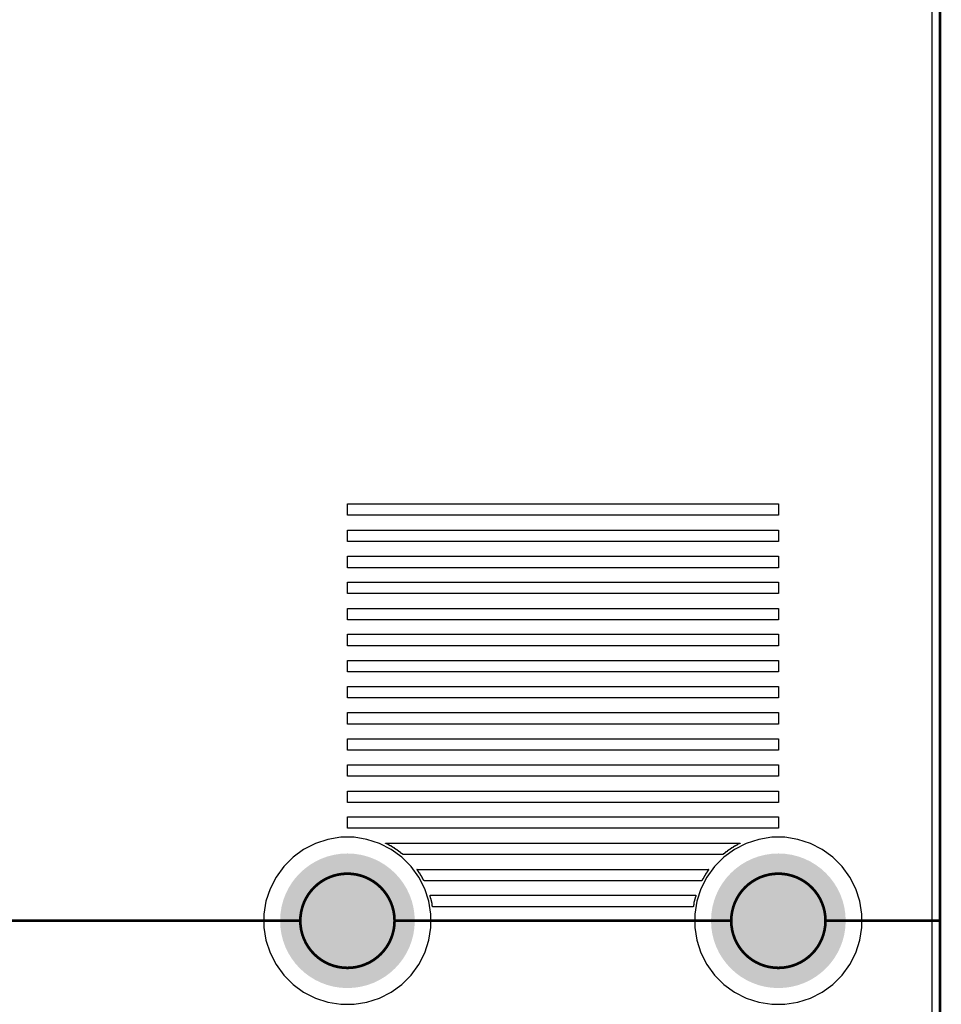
# Model space of a CAD drawing. Header units: inches. Extents: x 0 to 140, y 0 to 140.
# Tile 41 of 42: x 106 to 140, y 67 to 103. Entities that reach past the tile are written whole.
import ezdxf

# ---------------------------------------------------------------- set-up
doc = ezdxf.new("R2010")
doc.units = ezdxf.units.IN
for name, color, linetype in [('Board', 56, 'Continuous'), ('BOTTOM', 5, 'Continuous'), ('Bottom Solder', 6, 'Continuous'), ('Pad Holes', 156, 'Continuous'), ('TOP', 1, 'Continuous'), ('Top Solder', 216, 'Continuous')]:
    doc.layers.add(name, color=color, linetype=linetype)

msp = doc.modelspace()

# ---------------------------------------------------------------- hatches: boundary and pattern name
at = {"layer": 'BOTTOM'}
h = msp.add_hatch(color=5, dxfattribs=at)
edge = h.paths.add_edge_path()
edge.add_arc((118, 70), 1.5, 0, 360)
h = msp.add_hatch(color=5, dxfattribs=at)
edge = h.paths.add_edge_path()
edge.add_arc((134, 70), 1.5, 0, 360)
at = {"layer": 'Bottom Solder'}
h = msp.add_hatch(color=6, dxfattribs=at)
edge = h.paths.add_edge_path()
edge.add_arc((118, 70), 2.5, 0, 360)
h = msp.add_hatch(color=6, dxfattribs=at)
edge = h.paths.add_edge_path()
edge.add_arc((134, 70), 2.5, 0, 360)
at = {"layer": 'Pad Holes'}
h = msp.add_hatch(color=7, dxfattribs=at)
edge = h.paths.add_edge_path()
edge.add_arc((118, 70), 1.75, 0, 360)
h = msp.add_hatch(color=7, dxfattribs=at)
edge = h.paths.add_edge_path()
edge.add_arc((134, 70), 1.75, 0, 360)
at = {"layer": 'TOP'}
h = msp.add_hatch(color=1, dxfattribs=at)
edge = h.paths.add_edge_path()
edge.add_arc((118, 70), 1.5, 0, 360)
h = msp.add_hatch(color=1, dxfattribs=at)
edge = h.paths.add_edge_path()
edge.add_arc((134, 70), 1.5, 0, 360)
at = {"layer": 'Top Solder'}
h = msp.add_hatch(color=216, dxfattribs=at)
edge = h.paths.add_edge_path()
edge.add_arc((118, 70), 2.5, 0, 360)
h = msp.add_hatch(color=216, dxfattribs=at)
edge = h.paths.add_edge_path()
edge.add_arc((134, 70), 2.5, 0, 360)

# ---------------------------------------------------------------- linework, layer by layer
at = {"layer": 'Board', "const_width": 0.1}
for points in [[(140, 6), (140, 134)], [(103.75, 70), (116.25, 70)], [(103.75, 70), (116.25, 70)], [(119.75, 70), (132.25, 70)], [(119.75, 70), (132.25, 70)], [(135.75, 70), (140, 70)], [(135.75, 70), (140, 70)]]:
    msp.add_lwpolyline(points, dxfattribs=at)
at = {"layer": 'Board'}
for points, const_width in [([(119.75, 70, 1), (116.25, 70, 1)], 0.1), ([(119.75, 70, 1), (116.25, 70, 1)], 0.1), ([(119.75, 70, 1), (116.25, 70, 1)], 0.1), ([(119.75, 70, 1), (116.25, 70, 1)], 0.1), ([(135.75, 70, 1), (132.25, 70, 1)], 0.1), ([(135.75, 70, 1), (132.25, 70, 1)], 0.1), ([(135.75, 70, 1), (132.25, 70, 1)], 0.1), ([(135.75, 70, 1), (132.25, 70, 1)], 0.1), ([(116.225, 70, 1), (116.275, 70, 1)], 0.05), ([(116.225, 70, 1), (116.275, 70, 1)], 0.05), ([(116.225, 70, 1), (116.275, 70, 1)], 0.05), ([(116.225, 70, 1), (116.275, 70, 1)], 0.05), ([(116.225, 70, 1), (116.275, 70, 1)], 0.05), ([(116.225, 70, 1), (116.275, 70, 1)], 0.05), ([(119.725, 70, 1), (119.775, 70, 1)], 0.05), ([(119.725, 70, 1), (119.775, 70, 1)], 0.05), ([(119.725, 70, 1), (119.775, 70, 1)], 0.05), ([(119.725, 70, 1), (119.775, 70, 1)], 0.05), ([(119.725, 70, 1), (119.775, 70, 1)], 0.05), ([(119.725, 70, 1), (119.775, 70, 1)], 0.05), ([(132.225, 70, 1), (132.275, 70, 1)], 0.05), ([(132.225, 70, 1), (132.275, 70, 1)], 0.05), ([(132.225, 70, 1), (132.275, 70, 1)], 0.05), ([(132.225, 70, 1), (132.275, 70, 1)], 0.05), ([(132.225, 70, 1), (132.275, 70, 1)], 0.05), ([(132.225, 70, 1), (132.275, 70, 1)], 0.05), ([(135.725, 70, 1), (135.775, 70, 1)], 0.05), ([(135.725, 70, 1), (135.775, 70, 1)], 0.05), ([(135.725, 70, 1), (135.775, 70, 1)], 0.05), ([(135.725, 70, 1), (135.775, 70, 1)], 0.05), ([(135.725, 70, 1), (135.775, 70, 1)], 0.05), ([(135.725, 70, 1), (135.775, 70, 1)], 0.05), ([(139.975, 70, 1), (140.025, 70, 1)], 0.05), ([(139.975, 70, 1), (140.025, 70, 1)], 0.05)]:
    msp.add_lwpolyline(points, format="xyb", close=True, dxfattribs=dict(at, const_width=const_width))
at = {"layer": 'BOTTOM'}
for p, q in [((139.694, 134), (139.694, 6)), ((116.81, 72.873), (116.375, 72.651)), ((117.274, 73.023), (116.81, 72.873)), ((117.756, 73.1), (117.274, 73.023)), ((118.244, 73.1), (117.756, 73.1)), ((118.726, 73.023), (118.244, 73.1)), ((119.19, 72.873), (118.726, 73.023)), ((119.625, 72.651), (119.19, 72.873)), ((132.81, 72.873), (132.375, 72.651)), ((133.274, 73.023), (132.81, 72.873)), ((133.756, 73.1), (133.274, 73.023)), ((134.244, 73.1), (133.756, 73.1)), ((134.726, 73.023), (134.244, 73.1)), ((135.19, 72.873), (134.726, 73.023)), ((135.625, 72.651), (135.19, 72.873)), ((116.375, 72.651), (115.98, 72.364)), ((120.02, 72.364), (119.625, 72.651)), ((132.375, 72.651), (131.981, 72.364)), ((136.02, 72.364), (135.625, 72.651)), ((115.98, 72.364), (115.635, 72.019)), ((120.365, 72.019), (120.02, 72.364)), ((131.981, 72.364), (131.635, 72.019)), ((136.365, 72.019), (136.02, 72.364)), ((115.635, 72.019), (115.349, 71.624)), ((120.651, 71.624), (120.365, 72.019)), ((131.635, 72.019), (131.349, 71.624)), ((136.651, 71.624), (136.365, 72.019)), ((115.349, 71.624), (115.127, 71.19)), ((120.873, 71.19), (120.651, 71.624)), ((131.349, 71.624), (131.127, 71.19)), ((136.873, 71.19), (136.651, 71.624)), ((115.127, 71.19), (114.976, 70.726)), ((121.024, 70.726), (120.873, 71.19)), ((131.127, 71.19), (130.976, 70.726)), ((137.024, 70.726), (136.873, 71.19)), ((114.976, 70.726), (114.9, 70.244)), ((121.1, 70.244), (121.024, 70.726)), ((130.976, 70.726), (130.9, 70.244)), ((137.1, 70.244), (137.024, 70.726)), ((114.9, 70.244), (114.9, 69.756)), ((121.1, 69.756), (121.1, 70.244)), ((130.9, 70.244), (130.9, 69.756)), ((137.1, 69.756), (137.1, 70.244)), ((114.9, 69.756), (114.976, 69.274)), ((121.024, 69.274), (121.1, 69.756)), ((130.9, 69.756), (130.976, 69.274)), ((137.024, 69.274), (137.1, 69.756)), ((114.976, 69.274), (115.127, 68.81)), ((120.873, 68.81), (121.024, 69.274)), ((130.976, 69.274), (131.127, 68.81)), ((136.873, 68.81), (137.024, 69.274)), ((115.127, 68.81), (115.349, 68.375)), ((120.651, 68.375), (120.873, 68.81)), ((131.127, 68.81), (131.349, 68.375)), ((136.651, 68.375), (136.873, 68.81)), ((115.349, 68.375), (115.635, 67.98)), ((120.365, 67.98), (120.651, 68.375)), ((131.349, 68.375), (131.635, 67.98)), ((136.365, 67.98), (136.651, 68.375)), ((115.635, 67.98), (115.98, 67.635)), ((120.02, 67.635), (120.365, 67.98)), ((131.635, 67.98), (131.981, 67.635)), ((136.02, 67.635), (136.365, 67.98)), ((115.98, 67.635), (116.375, 67.348)), ((116.375, 67.348), (116.81, 67.127)), ((119.19, 67.127), (119.625, 67.348)), ((119.625, 67.348), (120.02, 67.635)), ((131.981, 67.635), (132.375, 67.348)), ((132.375, 67.348), (132.81, 67.127)), ((135.19, 67.127), (135.625, 67.348)), ((135.625, 67.348), (136.02, 67.635)), ((116.81, 67.127), (117.274, 66.976)), ((117.274, 66.976), (117.756, 66.9)), ((118.244, 66.9), (118.726, 66.976)), ((118.726, 66.976), (119.19, 67.127)), ((132.81, 67.127), (133.274, 66.976)), ((133.274, 66.976), (133.756, 66.9)), ((134.244, 66.9), (134.726, 66.976)), ((134.726, 66.976), (135.19, 67.127)), ((117.756, 66.9), (118.244, 66.9)), ((133.756, 66.9), (134.244, 66.9))]:
    msp.add_line(p, q, dxfattribs=at)
at = {"layer": 'Bottom Solder'}
for p, q in [((117.998, 85.065), (117.998, 85.488)), ((117.998, 85.488), (134.01, 85.488)), ((134.01, 85.488), (134.01, 85.065)), ((133.587, 85.065), (117.998, 85.065)), ((133.597, 85.065), (133.587, 85.065)), ((134.01, 85.065), (133.597, 85.065)), ((117.998, 84.091), (117.998, 84.514)), ((117.998, 84.514), (134.01, 84.514)), ((134.01, 84.514), (134.01, 84.091)), ((126.973, 84.091), (117.998, 84.091)), ((126.983, 84.091), (126.973, 84.091)), ((134.01, 84.091), (126.983, 84.091)), ((117.998, 83.117), (117.998, 83.541)), ((117.998, 83.541), (134.01, 83.541)), ((134.01, 83.541), (134.01, 83.117)), ((132.613, 83.117), (117.998, 83.117)), ((132.624, 83.117), (132.613, 83.117)), ((134.01, 83.117), (132.624, 83.117)), ((117.998, 82.154), (117.998, 82.578)), ((117.998, 82.578), (125.724, 82.578)), ((125.724, 82.578), (125.734, 82.578)), ((125.734, 82.578), (134.01, 82.578)), ((134.01, 82.578), (134.01, 82.154)), ((134.01, 82.154), (117.998, 82.154)), ((117.998, 81.181), (117.998, 81.604)), ((117.998, 81.604), (126.772, 81.604)), ((126.772, 81.604), (126.782, 81.604)), ((126.782, 81.604), (134.01, 81.604)), ((134.01, 81.604), (134.01, 81.181)), ((134.01, 81.181), (117.998, 81.181)), ((117.998, 80.218), (117.998, 80.641)), ((117.998, 80.641), (129.502, 80.641)), ((129.502, 80.641), (129.512, 80.641)), ((129.512, 80.641), (134.01, 80.641)), ((134.01, 80.641), (134.01, 80.218)), ((134.01, 80.218), (117.998, 80.218)), ((117.998, 79.244), (117.998, 79.667)), ((117.998, 79.667), (134.01, 79.667)), ((134.01, 79.667), (134.01, 79.244)), ((133.693, 79.244), (117.998, 79.244)), ((133.703, 79.244), (133.693, 79.244)), ((134.01, 79.244), (133.703, 79.244)), ((117.998, 78.281), (117.998, 78.704)), ((117.998, 78.704), (134.01, 78.704)), ((134.01, 78.704), (134.01, 78.281)), ((129.375, 78.281), (117.998, 78.281)), ((129.385, 78.281), (129.375, 78.281)), ((134.01, 78.281), (129.385, 78.281)), ((117.998, 77.307), (117.998, 77.731)), ((117.998, 77.731), (134.01, 77.731)), ((134.01, 77.731), (134.01, 77.307)), ((123.554, 77.307), (117.998, 77.307)), ((123.565, 77.307), (123.554, 77.307)), ((134.01, 77.307), (123.565, 77.307)), ((117.998, 76.334), (117.998, 76.757)), ((117.998, 76.757), (128.92, 76.757)), ((128.92, 76.757), (128.93, 76.757)), ((128.93, 76.757), (134.01, 76.757)), ((134.01, 76.757), (134.01, 76.334)), ((134.01, 76.334), (117.998, 76.334)), ((117.998, 75.371), (117.998, 75.794)), ((117.998, 75.794), (134.01, 75.794)), ((134.01, 75.794), (134.01, 75.371)), ((120.157, 75.371), (117.998, 75.371)), ((120.168, 75.371), (120.157, 75.371)), ((134.01, 75.371), (120.168, 75.371)), ((117.998, 74.397), (117.998, 74.82)), ((117.998, 74.82), (133.164, 74.82)), ((133.164, 74.82), (133.174, 74.82)), ((133.174, 74.82), (134.01, 74.82)), ((134.01, 74.82), (134.01, 74.397)), ((134.01, 74.397), (117.998, 74.397)), ((117.998, 73.434), (117.998, 73.857)), ((117.998, 73.857), (131.312, 73.857)), ((131.312, 73.857), (131.322, 73.857)), ((131.322, 73.857), (134.01, 73.857)), ((134.01, 73.857), (134.01, 73.434)), ((134.01, 73.434), (117.998, 73.434)), ((119.416, 72.873), (119.416, 72.884)), ((119.416, 72.884), (132.581, 72.884)), ((119.438, 72.873), (119.416, 72.873)), ((119.438, 72.863), (119.438, 72.873)), ((119.459, 72.863), (119.438, 72.863)), ((119.459, 72.852), (119.459, 72.863)), ((119.48, 72.852), (119.459, 72.852)), ((119.48, 72.841), (119.48, 72.852)), ((119.501, 72.841), (119.48, 72.841)), ((119.501, 72.831), (119.501, 72.841)), ((119.522, 72.831), (119.501, 72.831)), ((119.522, 72.82), (119.522, 72.831)), ((119.543, 72.82), (119.522, 72.82)), ((119.543, 72.81), (119.543, 72.82)), ((119.565, 72.81), (119.543, 72.81)), ((119.565, 72.799), (119.565, 72.81)), ((119.575, 72.799), (119.565, 72.799)), ((119.575, 72.789), (119.575, 72.799)), ((119.596, 72.789), (119.575, 72.789)), ((119.596, 72.778), (119.596, 72.789)), ((132.423, 72.789), (132.402, 72.789)), ((132.402, 72.789), (132.402, 72.778)), ((132.444, 72.799), (132.423, 72.799)), ((132.423, 72.799), (132.423, 72.789)), ((132.465, 72.81), (132.444, 72.81)), ((132.444, 72.81), (132.444, 72.799)), ((132.476, 72.82), (132.465, 72.82)), ((132.465, 72.82), (132.465, 72.81)), ((132.497, 72.831), (132.476, 72.831)), ((132.476, 72.831), (132.476, 72.82)), ((132.518, 72.841), (132.497, 72.841)), ((132.497, 72.841), (132.497, 72.831)), ((132.539, 72.852), (132.518, 72.852)), ((132.518, 72.852), (132.518, 72.841)), ((132.56, 72.863), (132.539, 72.863)), ((132.539, 72.863), (132.539, 72.852)), ((132.581, 72.873), (132.56, 72.873)), ((132.56, 72.873), (132.56, 72.863)), ((132.581, 72.884), (132.581, 72.873)), ((119.618, 72.778), (119.596, 72.778)), ((119.618, 72.767), (119.618, 72.778)), ((119.639, 72.767), (119.618, 72.767)), ((119.639, 72.757), (119.639, 72.767)), ((119.649, 72.757), (119.639, 72.757)), ((119.649, 72.746), (119.649, 72.757)), ((119.67, 72.746), (119.649, 72.746)), ((119.67, 72.736), (119.67, 72.746)), ((119.692, 72.736), (119.67, 72.736)), ((119.692, 72.725), (119.692, 72.736)), ((119.702, 72.725), (119.692, 72.725)), ((119.702, 72.715), (119.702, 72.725)), ((119.723, 72.715), (119.702, 72.715)), ((119.723, 72.704), (119.723, 72.715)), ((119.734, 72.704), (119.723, 72.704)), ((119.734, 72.693), (119.734, 72.704)), ((119.755, 72.693), (119.734, 72.693)), ((119.755, 72.683), (119.755, 72.693)), ((119.766, 72.683), (119.755, 72.683)), ((119.766, 72.672), (119.766, 72.683)), ((119.787, 72.672), (119.766, 72.672)), ((119.787, 72.662), (119.787, 72.672)), ((119.797, 72.662), (119.787, 72.662)), ((119.797, 72.651), (119.797, 72.662)), ((119.819, 72.651), (119.797, 72.651)), ((119.819, 72.64), (119.819, 72.651)), ((119.829, 72.64), (119.819, 72.64)), ((119.829, 72.63), (119.829, 72.64)), ((119.85, 72.63), (119.829, 72.63)), ((119.85, 72.619), (119.85, 72.63)), ((119.861, 72.619), (119.85, 72.619)), ((119.861, 72.609), (119.861, 72.619)), ((119.872, 72.609), (119.861, 72.609)), ((119.872, 72.598), (119.872, 72.609)), ((119.893, 72.598), (119.872, 72.598)), ((119.893, 72.588), (119.893, 72.598)), ((119.903, 72.588), (119.893, 72.588)), ((119.903, 72.577), (119.903, 72.588)), ((119.924, 72.577), (119.903, 72.577)), ((119.924, 72.566), (119.924, 72.577)), ((119.935, 72.566), (119.924, 72.566)), ((119.935, 72.556), (119.935, 72.566)), ((119.946, 72.556), (119.935, 72.556)), ((119.946, 72.545), (119.946, 72.556)), ((119.956, 72.545), (119.946, 72.545)), ((119.956, 72.535), (119.956, 72.545)), ((119.977, 72.535), (119.956, 72.535)), ((119.977, 72.524), (119.977, 72.535)), ((119.988, 72.524), (119.977, 72.524)), ((119.988, 72.513), (119.988, 72.524)), ((119.999, 72.513), (119.988, 72.513)), ((119.999, 72.503), (119.999, 72.513)), ((120.02, 72.503), (119.999, 72.503)), ((120.02, 72.492), (120.02, 72.503)), ((120.03, 72.492), (120.02, 72.492)), ((120.03, 72.482), (120.03, 72.492)), ((120.041, 72.482), (120.03, 72.482)), ((120.041, 72.471), (120.041, 72.482)), ((120.051, 72.471), (120.041, 72.471)), ((120.051, 72.461), (120.051, 72.471)), ((131.947, 72.461), (120.051, 72.461)), ((131.957, 72.471), (131.947, 72.471)), ((131.947, 72.471), (131.947, 72.461)), ((131.978, 72.482), (131.957, 72.482)), ((131.957, 72.482), (131.957, 72.471)), ((131.989, 72.492), (131.978, 72.492)), ((131.978, 72.492), (131.978, 72.482)), ((131.999, 72.503), (131.989, 72.503)), ((131.989, 72.503), (131.989, 72.492)), ((132.01, 72.513), (131.999, 72.513)), ((131.999, 72.513), (131.999, 72.503)), ((132.031, 72.524), (132.01, 72.524)), ((132.01, 72.524), (132.01, 72.513)), ((132.042, 72.535), (132.031, 72.535)), ((132.031, 72.535), (132.031, 72.524)), ((132.052, 72.545), (132.042, 72.545)), ((132.042, 72.545), (132.042, 72.535)), ((132.063, 72.556), (132.052, 72.556)), ((132.052, 72.556), (132.052, 72.545)), ((132.084, 72.566), (132.063, 72.566)), ((132.063, 72.566), (132.063, 72.556)), ((132.084, 72.577), (132.084, 72.566)), ((132.095, 72.577), (132.084, 72.577)), ((132.105, 72.588), (132.095, 72.588)), ((132.095, 72.588), (132.095, 72.577)), ((132.126, 72.598), (132.105, 72.598)), ((132.105, 72.598), (132.105, 72.588)), ((132.137, 72.609), (132.126, 72.609)), ((132.126, 72.609), (132.126, 72.598)), ((132.158, 72.619), (132.137, 72.619)), ((132.137, 72.619), (132.137, 72.609)), ((132.169, 72.63), (132.158, 72.63)), ((132.158, 72.63), (132.158, 72.619)), ((132.19, 72.64), (132.169, 72.64)), ((132.169, 72.64), (132.169, 72.63)), ((132.2, 72.651), (132.19, 72.651)), ((132.19, 72.651), (132.19, 72.64)), ((132.211, 72.662), (132.2, 72.662)), ((132.2, 72.662), (132.2, 72.651)), ((132.232, 72.672), (132.211, 72.672)), ((132.211, 72.672), (132.211, 72.662)), ((132.253, 72.683), (132.232, 72.683)), ((132.232, 72.683), (132.232, 72.672)), ((132.264, 72.693), (132.253, 72.693)), ((132.253, 72.693), (132.253, 72.683)), ((132.285, 72.704), (132.264, 72.704)), ((132.264, 72.704), (132.264, 72.693)), ((132.296, 72.715), (132.285, 72.715)), ((132.285, 72.715), (132.285, 72.704)), ((132.317, 72.725), (132.296, 72.725)), ((132.296, 72.725), (132.296, 72.715)), ((132.327, 72.736), (132.317, 72.736)), ((132.317, 72.736), (132.317, 72.725)), ((132.349, 72.746), (132.327, 72.746)), ((132.327, 72.746), (132.327, 72.736)), ((132.37, 72.757), (132.349, 72.757)), ((132.349, 72.757), (132.349, 72.746)), ((132.38, 72.767), (132.37, 72.767)), ((132.37, 72.767), (132.37, 72.757)), ((132.402, 72.778), (132.38, 72.778)), ((132.38, 72.778), (132.38, 72.767)), ((120.581, 71.9), (120.581, 71.91)), ((120.581, 71.91), (131.417, 71.91)), ((120.591, 71.9), (120.581, 71.9)), ((120.591, 71.889), (120.591, 71.9)), ((120.602, 71.889), (120.591, 71.889)), ((120.602, 71.868), (120.602, 71.889)), ((120.612, 71.868), (120.602, 71.868)), ((120.612, 71.857), (120.612, 71.868)), ((120.623, 71.857), (120.612, 71.857)), ((120.623, 71.836), (120.623, 71.857)), ((120.633, 71.836), (120.623, 71.836)), ((120.633, 71.826), (120.633, 71.836)), ((120.644, 71.826), (120.633, 71.826)), ((120.644, 71.815), (120.644, 71.826)), ((120.655, 71.815), (120.644, 71.815)), ((120.655, 71.794), (120.655, 71.815)), ((120.665, 71.794), (120.655, 71.794)), ((120.665, 71.783), (120.665, 71.794)), ((120.676, 71.783), (120.665, 71.783)), ((120.676, 71.762), (120.676, 71.783)), ((120.686, 71.762), (120.676, 71.762)), ((120.686, 71.751), (120.686, 71.762)), ((120.697, 71.751), (120.686, 71.751)), ((120.697, 71.73), (120.697, 71.751)), ((120.708, 71.73), (120.697, 71.73)), ((120.708, 71.709), (120.708, 71.73)), ((120.718, 71.709), (120.708, 71.709)), ((120.718, 71.699), (120.718, 71.709)), ((120.729, 71.699), (120.718, 71.699)), ((120.729, 71.677), (120.729, 71.699)), ((131.29, 71.709), (131.28, 71.709)), ((131.28, 71.709), (131.28, 71.688)), ((131.301, 71.72), (131.29, 71.72)), ((131.29, 71.72), (131.29, 71.709)), ((131.312, 71.741), (131.301, 71.741)), ((131.301, 71.741), (131.301, 71.72)), ((131.322, 71.762), (131.312, 71.762)), ((131.312, 71.762), (131.312, 71.741)), ((131.333, 71.773), (131.322, 71.773)), ((131.322, 71.773), (131.322, 71.762)), ((131.343, 71.794), (131.333, 71.794)), ((131.333, 71.794), (131.333, 71.773)), ((131.354, 71.804), (131.343, 71.804)), ((131.343, 71.804), (131.343, 71.794)), ((131.364, 71.826), (131.354, 71.826)), ((131.354, 71.826), (131.354, 71.804)), ((131.375, 71.836), (131.364, 71.836)), ((131.364, 71.836), (131.364, 71.826)), ((131.386, 71.847), (131.375, 71.847)), ((131.375, 71.847), (131.375, 71.836)), ((131.396, 71.868), (131.386, 71.868)), ((131.386, 71.868), (131.386, 71.847)), ((131.407, 71.878), (131.396, 71.878)), ((131.396, 71.878), (131.396, 71.868)), ((131.417, 71.9), (131.407, 71.9)), ((131.407, 71.9), (131.407, 71.878)), ((131.417, 71.91), (131.417, 71.9)), ((120.739, 71.677), (120.729, 71.677)), ((120.739, 71.667), (120.739, 71.677)), ((120.75, 71.667), (120.739, 71.667)), ((120.75, 71.646), (120.75, 71.667)), ((120.76, 71.646), (120.75, 71.646)), ((120.76, 71.624), (120.76, 71.646)), ((120.771, 71.624), (120.76, 71.624)), ((120.771, 71.603), (120.771, 71.624)), ((120.782, 71.603), (120.771, 71.603)), ((120.782, 71.593), (120.782, 71.603)), ((120.792, 71.593), (120.782, 71.593)), ((120.792, 71.572), (120.792, 71.593)), ((120.803, 71.572), (120.792, 71.572)), ((120.803, 71.55), (120.803, 71.572)), ((120.813, 71.55), (120.803, 71.55)), ((120.813, 71.529), (120.813, 71.55)), ((120.824, 71.529), (120.813, 71.529)), ((120.824, 71.508), (120.824, 71.529)), ((120.835, 71.508), (120.824, 71.508)), ((120.835, 71.497), (120.835, 71.508)), ((120.845, 71.497), (120.835, 71.497)), ((120.845, 71.487), (120.845, 71.497)), ((124.443, 71.487), (120.845, 71.487)), ((124.454, 71.487), (124.443, 71.487)), ((131.163, 71.487), (124.454, 71.487)), ((131.174, 71.508), (131.163, 71.508)), ((131.163, 71.508), (131.163, 71.487)), ((131.185, 71.529), (131.174, 71.529)), ((131.174, 71.529), (131.174, 71.508)), ((131.195, 71.55), (131.185, 71.55)), ((131.185, 71.55), (131.185, 71.529)), ((131.206, 71.561), (131.195, 71.561)), ((131.195, 71.561), (131.195, 71.55)), ((131.216, 71.582), (131.206, 71.582)), ((131.206, 71.582), (131.206, 71.561)), ((131.227, 71.603), (131.216, 71.603)), ((131.216, 71.603), (131.216, 71.582)), ((131.237, 71.624), (131.227, 71.624)), ((131.227, 71.624), (131.227, 71.603)), ((131.248, 71.635), (131.237, 71.635)), ((131.237, 71.635), (131.237, 71.624)), ((131.259, 71.656), (131.248, 71.656)), ((131.248, 71.656), (131.248, 71.635)), ((131.269, 71.677), (131.259, 71.677)), ((131.259, 71.677), (131.259, 71.656)), ((131.28, 71.688), (131.269, 71.688)), ((131.269, 71.688), (131.269, 71.677)), ((121.067, 70.915), (121.067, 70.947)), ((121.067, 70.947), (130.931, 70.947)), ((121.078, 70.915), (121.067, 70.915)), ((121.078, 70.884), (121.078, 70.915)), ((121.089, 70.884), (121.078, 70.884)), ((121.089, 70.841), (121.089, 70.884)), ((121.099, 70.841), (121.089, 70.841)), ((121.099, 70.81), (121.099, 70.841)), ((121.11, 70.81), (121.099, 70.81)), ((121.11, 70.767), (121.11, 70.81)), ((121.12, 70.767), (121.11, 70.767)), ((121.12, 70.714), (121.12, 70.767)), ((121.131, 70.714), (121.12, 70.714)), ((121.131, 70.672), (121.131, 70.714)), ((121.141, 70.672), (121.131, 70.672)), ((121.141, 70.619), (121.141, 70.672)), ((121.152, 70.619), (121.141, 70.619)), ((121.152, 70.556), (121.152, 70.619)), ((130.856, 70.598), (130.846, 70.598)), ((130.846, 70.598), (130.846, 70.534)), ((130.867, 70.651), (130.856, 70.651)), ((130.856, 70.651), (130.856, 70.598)), ((130.878, 70.704), (130.867, 70.704)), ((130.867, 70.704), (130.867, 70.651)), ((130.888, 70.746), (130.878, 70.746)), ((130.878, 70.746), (130.878, 70.704)), ((130.899, 70.788), (130.888, 70.788)), ((130.888, 70.788), (130.888, 70.746)), ((130.909, 70.831), (130.899, 70.831)), ((130.899, 70.831), (130.899, 70.788)), ((130.92, 70.873), (130.909, 70.873)), ((130.909, 70.873), (130.909, 70.831)), ((130.931, 70.905), (130.92, 70.905)), ((130.92, 70.905), (130.92, 70.873)), ((130.931, 70.947), (130.931, 70.905)), ((121.163, 70.556), (121.152, 70.556)), ((121.163, 70.524), (121.163, 70.556)), ((126.02, 70.524), (121.163, 70.524)), ((126.031, 70.524), (126.02, 70.524)), ((130.835, 70.524), (126.031, 70.524)), ((130.846, 70.534), (130.835, 70.534)), ((130.835, 70.534), (130.835, 70.524))]:
    msp.add_line(p, q, dxfattribs=at)
at = {"layer": 'TOP'}
for p, q in [((139.694, 134), (139.694, 6)), ((116.81, 72.873), (116.375, 72.651)), ((117.274, 73.023), (116.81, 72.873)), ((117.756, 73.1), (117.274, 73.023)), ((118.244, 73.1), (117.756, 73.1)), ((118.726, 73.023), (118.244, 73.1)), ((119.19, 72.873), (118.726, 73.023)), ((119.625, 72.651), (119.19, 72.873)), ((132.81, 72.873), (132.375, 72.651)), ((133.274, 73.023), (132.81, 72.873)), ((133.756, 73.1), (133.274, 73.023)), ((134.244, 73.1), (133.756, 73.1)), ((134.726, 73.023), (134.244, 73.1)), ((135.19, 72.873), (134.726, 73.023)), ((135.625, 72.651), (135.19, 72.873)), ((116.375, 72.651), (115.98, 72.364)), ((120.02, 72.364), (119.625, 72.651)), ((132.375, 72.651), (131.981, 72.364)), ((136.02, 72.364), (135.625, 72.651)), ((115.98, 72.364), (115.635, 72.019)), ((120.365, 72.019), (120.02, 72.364)), ((131.981, 72.364), (131.635, 72.019)), ((136.365, 72.019), (136.02, 72.364)), ((115.635, 72.019), (115.349, 71.624)), ((120.651, 71.624), (120.365, 72.019)), ((131.635, 72.019), (131.349, 71.624)), ((136.651, 71.624), (136.365, 72.019)), ((115.349, 71.624), (115.127, 71.19)), ((120.873, 71.19), (120.651, 71.624)), ((131.349, 71.624), (131.127, 71.19)), ((136.873, 71.19), (136.651, 71.624)), ((115.127, 71.19), (114.976, 70.726)), ((121.024, 70.726), (120.873, 71.19)), ((131.127, 71.19), (130.976, 70.726)), ((137.024, 70.726), (136.873, 71.19)), ((114.976, 70.726), (114.9, 70.244)), ((121.1, 70.244), (121.024, 70.726)), ((130.976, 70.726), (130.9, 70.244)), ((137.1, 70.244), (137.024, 70.726)), ((114.9, 70.244), (114.9, 69.756)), ((121.1, 69.756), (121.1, 70.244)), ((130.9, 70.244), (130.9, 69.756)), ((137.1, 69.756), (137.1, 70.244)), ((114.9, 69.756), (114.976, 69.274)), ((121.024, 69.274), (121.1, 69.756)), ((130.9, 69.756), (130.976, 69.274)), ((137.024, 69.274), (137.1, 69.756)), ((114.976, 69.274), (115.127, 68.81)), ((120.873, 68.81), (121.024, 69.274)), ((130.976, 69.274), (131.127, 68.81)), ((136.873, 68.81), (137.024, 69.274)), ((115.127, 68.81), (115.349, 68.375)), ((120.651, 68.375), (120.873, 68.81)), ((131.127, 68.81), (131.349, 68.375)), ((136.651, 68.375), (136.873, 68.81)), ((115.349, 68.375), (115.635, 67.98)), ((120.365, 67.98), (120.651, 68.375)), ((131.349, 68.375), (131.635, 67.98)), ((136.365, 67.98), (136.651, 68.375)), ((115.635, 67.98), (115.98, 67.635)), ((120.02, 67.635), (120.365, 67.98)), ((131.635, 67.98), (131.981, 67.635)), ((136.02, 67.635), (136.365, 67.98)), ((115.98, 67.635), (116.375, 67.348)), ((116.375, 67.348), (116.81, 67.127)), ((119.19, 67.127), (119.625, 67.348)), ((119.625, 67.348), (120.02, 67.635)), ((131.981, 67.635), (132.375, 67.348)), ((132.375, 67.348), (132.81, 67.127)), ((135.19, 67.127), (135.625, 67.348)), ((135.625, 67.348), (136.02, 67.635)), ((116.81, 67.127), (117.274, 66.976)), ((117.274, 66.976), (117.756, 66.9)), ((118.244, 66.9), (118.726, 66.976)), ((118.726, 66.976), (119.19, 67.127)), ((132.81, 67.127), (133.274, 66.976)), ((133.274, 66.976), (133.756, 66.9)), ((134.244, 66.9), (134.726, 66.976)), ((134.726, 66.976), (135.19, 67.127)), ((117.756, 66.9), (118.244, 66.9)), ((133.756, 66.9), (134.244, 66.9))]:
    msp.add_line(p, q, dxfattribs=at)

doc.saveas('drawing.dxf')
